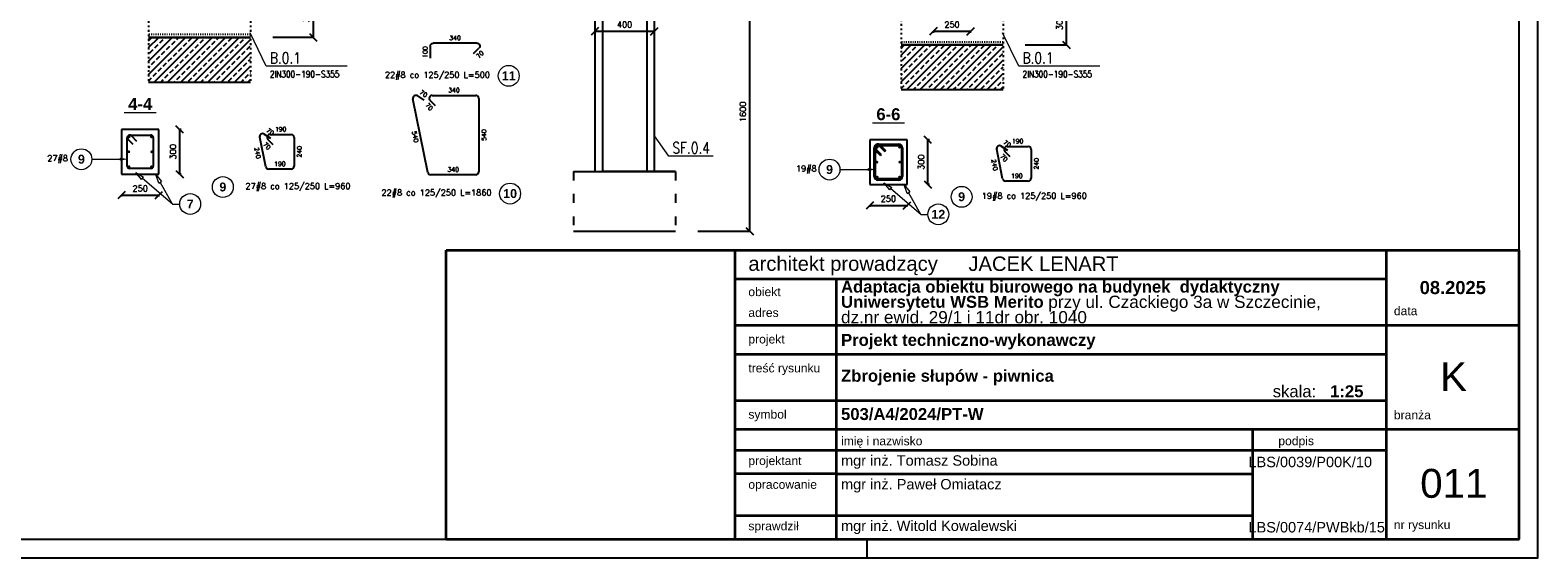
# Model space of a CAD drawing. Header units: millimetres. Extents: x -62590 to 46238, y 147773 to 522018.
# Tile 17 of 93: x 9872 to 19988, y 231143 to 234680. Entities that reach past the tile are written whole.
import ezdxf

# ---------------------------------------------------------------- set-up
doc = ezdxf.new("R2010")
doc.units = ezdxf.units.MM
doc.linetypes.add('ACAD_ISO03W100', pattern=[30, 12, -18])
for name, color, linetype in [('!PB_Ramka', 7, 'Continuous'), ('AutoCAD_Structural_Detailing_deskowanie', 2, 'Continuous'), ('AutoCAD_Structural_Detailing_kształt pręta', 7, 'Continuous'), ('AutoCAD_Structural_Detailing_opis kształtu pręta', 7, 'Continuous'), ('AutoCAD_Structural_Detailing_opis rozkładu', 7, 'Continuous'), ('AutoCAD_Structural_Detailing_pręt wyrzucony', 7, 'Continuous'), ('AutoCAD_Structural_Detailing_pręty punktowe', 7, 'Continuous'), ('AutoCAD_Structural_Detailing_symbole graficzne', 7, 'Continuous'), ('e-cad_cienkie', 1, 'Continuous'), ('e-cad_kontur', 2, 'Continuous'), ('e-cad_opisy', 7, 'Continuous'), ('e-cad_wymiary', 1, 'Continuous')]:
    doc.layers.add(name, color=color, linetype=linetype)
doc.styles.add('e-cad_1', font='simplex.shx', dxfattribs={"width": 0.8})
doc.styles.add('STYL_AUTOMATYCZNY_1', font='arialbd.ttf')
doc.styles.add('STYL_AUTOMATYCZNY_2', font='arial.ttf')
doc.styles.add('style1', font='simplex.shx')
doc.styles.add('style3', font='arialbd.ttf')
doc.styles.add('style5', font='arialbd.ttf')
doc.dimstyles.new('RBCT DIM 20', dxfattribs={"dimtxt": 40, "dimasz": 50, "dimexe": 2.5, "dimexo": 150, "dimgap": 25, "dimtad": 1, "dimdec": 0, "dimzin": 1, "dimtxsty": 'style1', "dimblk": 'OBLIQUE', "dimcen": 50, "dimclrd": 8, "dimclre": 8, "dimclrt": 2, "dimadec": 0, "dimazin": 0, "dimtfac": 1, "dimtdec": 0, "dimtmove": 0, "dimatfit": 3, "dimfxl": 1, "dimarcsym": 0})

# ---------------------------------------------------------------- blocks, each defined once
blk = doc.blocks.new('_Oblique')
at = {"color": 0, "linetype": 'ByBlock', "lineweight": -2}
blk.add_line((-0.5, -0.5), (0.5, 0.5), dxfattribs=at)
blk = doc.blocks.new('*D278')
at = {"layer": 'AutoCAD_Structural_Detailing_deskowanie', "color": 8, "lineweight": -2}
for p, q in [((10875, 233714), (10875, 234014)), ((10885, 234014), (10878, 234014)), ((10885, 233714), (10878, 233714))]:
    blk.add_line(p, q, dxfattribs=at)
at = {"layer": 'Defpoints', "color": 0, "ltscale": 40}
for p in [(10735, 234014), (10875, 234014), (10735, 233714)]:
    blk.add_point(p, dxfattribs=at)
at = {"layer": 'AutoCAD_Structural_Detailing_deskowanie', "color": 8, "lineweight": -2, "ltscale": 40, "xscale": 50, "yscale": 50, "zscale": 50}
for p, rotation in [((10875, 234014), 90), ((10875, 233714), 270)]:
    blk.add_blockref('_Oblique', p, dxfattribs=dict(at, rotation=rotation))
at = {"layer": 'AutoCAD_Structural_Detailing_deskowanie', "color": 2, "ltscale": 40, "insert": (10830, 233864), "char_height": 40, "attachment_point": 5, "rotation": 90, "style": 'style1'}
blk.add_mtext('300', dxfattribs=at)
blk = doc.blocks.new('*D279')
at = {"layer": 'AutoCAD_Structural_Detailing_deskowanie', "color": 8, "lineweight": -2}
for p, q in [((10485, 233574), (10735, 233574)), ((10485, 233564), (10485, 233572)), ((10735, 233564), (10735, 233572))]:
    blk.add_line(p, q, dxfattribs=at)
at = {"layer": 'Defpoints', "color": 0, "ltscale": 40}
for p in [(10485, 233714), (10735, 233714), (10735, 233574)]:
    blk.add_point(p, dxfattribs=at)
at = {"layer": 'AutoCAD_Structural_Detailing_deskowanie', "color": 8, "lineweight": -2, "ltscale": 40, "xscale": 50, "yscale": 50, "zscale": 50, "rotation": 180}
blk.add_blockref('_Oblique', (10485, 233574), dxfattribs=at)
at = {"layer": 'AutoCAD_Structural_Detailing_deskowanie', "color": 8, "lineweight": -2, "ltscale": 40, "xscale": 50, "yscale": 50, "zscale": 50}
blk.add_blockref('_Oblique', (10735, 233574), dxfattribs=at)
at = {"layer": 'AutoCAD_Structural_Detailing_deskowanie', "color": 2, "ltscale": 40, "insert": (10610, 233619), "char_height": 40, "attachment_point": 5, "style": 'style1'}
blk.add_mtext('250', dxfattribs=at)
blk = doc.blocks.new('*D281')
at = {"layer": 'AutoCAD_Structural_Detailing_deskowanie', "color": 8, "lineweight": -2}
for p, q in [((13660, 234672), (14060, 234672)), ((13660, 234662), (13660, 234669)), ((14060, 234662), (14060, 234669))]:
    blk.add_line(p, q, dxfattribs=at)
at = {"layer": 'Defpoints', "color": 0, "ltscale": 40}
for p in [(13660, 234812), (14060, 234812), (14060, 234672)]:
    blk.add_point(p, dxfattribs=at)
at = {"layer": 'AutoCAD_Structural_Detailing_deskowanie', "color": 8, "lineweight": -2, "ltscale": 40, "xscale": 50, "yscale": 50, "zscale": 50, "rotation": 180}
blk.add_blockref('_Oblique', (13660, 234672), dxfattribs=at)
at = {"layer": 'AutoCAD_Structural_Detailing_deskowanie', "color": 8, "lineweight": -2, "ltscale": 40, "xscale": 50, "yscale": 50, "zscale": 50}
blk.add_blockref('_Oblique', (14060, 234672), dxfattribs=at)
at = {"layer": 'AutoCAD_Structural_Detailing_deskowanie', "color": 2, "ltscale": 40, "insert": (13860, 234717), "char_height": 40, "attachment_point": 5, "style": 'style1'}
blk.add_mtext('400', dxfattribs=at)
blk = doc.blocks.new('*D285')
at = {"layer": 'AutoCAD_Structural_Detailing_deskowanie', "color": 8, "lineweight": -2}
for p, q in [((15895, 233645), (15895, 233945)), ((15905, 233945), (15898, 233945)), ((15905, 233645), (15898, 233645))]:
    blk.add_line(p, q, dxfattribs=at)
at = {"layer": 'Defpoints', "color": 0, "ltscale": 40}
for p in [(15755, 233945), (15895, 233945), (15755, 233645)]:
    blk.add_point(p, dxfattribs=at)
at = {"layer": 'AutoCAD_Structural_Detailing_deskowanie', "color": 8, "lineweight": -2, "ltscale": 40, "xscale": 50, "yscale": 50, "zscale": 50}
for p, rotation in [((15895, 233945), 90), ((15895, 233645), 270)]:
    blk.add_blockref('_Oblique', p, dxfattribs=dict(at, rotation=rotation))
at = {"layer": 'AutoCAD_Structural_Detailing_deskowanie', "color": 2, "ltscale": 40, "insert": (15850, 233795), "char_height": 40, "attachment_point": 5, "rotation": 90, "style": 'style1'}
blk.add_mtext('300', dxfattribs=at)
blk = doc.blocks.new('*D286')
at = {"layer": 'AutoCAD_Structural_Detailing_deskowanie', "color": 8, "lineweight": -2}
for p, q in [((15505, 233505), (15755, 233505)), ((15505, 233495), (15505, 233503)), ((15755, 233495), (15755, 233503))]:
    blk.add_line(p, q, dxfattribs=at)
at = {"layer": 'Defpoints', "color": 0, "ltscale": 40}
for p in [(15505, 233645), (15755, 233645), (15755, 233505)]:
    blk.add_point(p, dxfattribs=at)
at = {"layer": 'AutoCAD_Structural_Detailing_deskowanie', "color": 8, "lineweight": -2, "ltscale": 40, "xscale": 50, "yscale": 50, "zscale": 50, "rotation": 180}
blk.add_blockref('_Oblique', (15505, 233505), dxfattribs=at)
at = {"layer": 'AutoCAD_Structural_Detailing_deskowanie', "color": 8, "lineweight": -2, "ltscale": 40, "xscale": 50, "yscale": 50, "zscale": 50}
blk.add_blockref('_Oblique', (15755, 233505), dxfattribs=at)
at = {"layer": 'AutoCAD_Structural_Detailing_deskowanie', "color": 2, "ltscale": 40, "insert": (15630, 233550), "char_height": 40, "attachment_point": 5, "style": 'style1'}
blk.add_mtext('250', dxfattribs=at)
blk = doc.blocks.new('Opis - Stopy fundamentowe')
at = {"layer": 'e-cad_opisy', "color": 0, "ltscale": 0.04, "style": 'e-cad_1', "width": 0.8}
for tag, p, height, flags in [('SF - NAZWA', (0.5, 0.5), 3, 8), ('SF - PRZEKRÓJ', (0.5, -3), 2, 4)]:
    blk.add_attdef(tag, p, '', height=height, dxfattribs=dict(at, flags=flags))
blk = doc.blocks.new('*D256')
at = {"layer": 'Defpoints', "color": 0, "ltscale": 40}
for p in [(11349, 234932), (11349, 234632), (11771, 234632)]:
    blk.add_point(p, dxfattribs=at)
at = {"layer": 'e-cad_cienkie', "color": 8, "linetype": 'ByBlock', "lineweight": -2, "ltscale": 40}
for p, q in [((11499, 234932), (11774, 234932)), ((11771, 234932), (11771, 234632)), ((11499, 234632), (11774, 234632))]:
    blk.add_line(p, q, dxfattribs=at)
at = {"layer": 'e-cad_cienkie', "color": 8, "lineweight": -2, "ltscale": 40, "xscale": 50, "yscale": 50, "zscale": 50}
for p, rotation in [((11771, 234932), 90), ((11771, 234632), 270)]:
    blk.add_blockref('_Oblique', p, dxfattribs=dict(at, rotation=rotation))
at = {"layer": 'e-cad_cienkie', "color": 2, "ltscale": 40, "insert": (11726, 234782), "char_height": 40, "attachment_point": 5, "rotation": 90, "style": 'style1'}
blk.add_mtext('300', dxfattribs=at)
blk = doc.blocks.new('*D257')
at = {"layer": 'Defpoints', "color": 0, "ltscale": 40}
for p in [(14559, 234932), (14202, 233332), (14699, 233332)]:
    blk.add_point(p, dxfattribs=at)
at = {"layer": 'e-cad_cienkie', "color": 8, "linetype": 'ByBlock', "lineweight": -2, "ltscale": 40}
for p, q in [((14699, 234932), (14699, 233332)), ((14709, 234932), (14702, 234932)), ((14352, 233332), (14702, 233332))]:
    blk.add_line(p, q, dxfattribs=at)
at = {"layer": 'e-cad_cienkie', "color": 8, "lineweight": -2, "ltscale": 40, "xscale": 50, "yscale": 50, "zscale": 50}
for p, rotation in [((14699, 234932), 90), ((14699, 233332), 270)]:
    blk.add_blockref('_Oblique', p, dxfattribs=dict(at, rotation=rotation))
at = {"layer": 'e-cad_cienkie', "color": 2, "ltscale": 40, "insert": (14654, 234132), "char_height": 40, "attachment_point": 5, "rotation": 90, "style": 'style1'}
blk.add_mtext('1600', dxfattribs=at)
blk = doc.blocks.new('*D258')
at = {"layer": 'AutoCAD_Structural_Detailing_deskowanie', "color": 8, "lineweight": -2}
for p, q in [((15932, 234672), (16182, 234672)), ((15932, 234662), (15932, 234669)), ((16182, 234662), (16182, 234669))]:
    blk.add_line(p, q, dxfattribs=at)
at = {"layer": 'Defpoints', "color": 0, "ltscale": 40}
for p in [(15932, 234812), (16182, 234812), (16182, 234672)]:
    blk.add_point(p, dxfattribs=at)
at = {"layer": 'AutoCAD_Structural_Detailing_deskowanie', "color": 8, "lineweight": -2, "ltscale": 40, "xscale": 50, "yscale": 50, "zscale": 50, "rotation": 180}
blk.add_blockref('_Oblique', (15932, 234672), dxfattribs=at)
at = {"layer": 'AutoCAD_Structural_Detailing_deskowanie', "color": 8, "lineweight": -2, "ltscale": 40, "xscale": 50, "yscale": 50, "zscale": 50}
blk.add_blockref('_Oblique', (16182, 234672), dxfattribs=at)
at = {"layer": 'AutoCAD_Structural_Detailing_deskowanie', "color": 2, "ltscale": 40, "insert": (16057, 234717), "char_height": 40, "attachment_point": 5, "style": 'style1'}
blk.add_mtext('250', dxfattribs=at)
blk = doc.blocks.new('*D259')
at = {"layer": 'Defpoints', "color": 0, "ltscale": 40}
for p in [(16684, 234882), (16399, 234582), (16824, 234582)]:
    blk.add_point(p, dxfattribs=at)
at = {"layer": 'e-cad_cienkie', "color": 8, "linetype": 'ByBlock', "lineweight": -2, "ltscale": 40}
for p, q in [((16824, 234882), (16824, 234582)), ((16834, 234882), (16827, 234882)), ((16549, 234582), (16827, 234582))]:
    blk.add_line(p, q, dxfattribs=at)
at = {"layer": 'e-cad_cienkie', "color": 8, "lineweight": -2, "ltscale": 40, "xscale": 50, "yscale": 50, "zscale": 50}
for p, rotation in [((16824, 234882), 90), ((16824, 234582), 270)]:
    blk.add_blockref('_Oblique', p, dxfattribs=dict(at, rotation=rotation))
at = {"layer": 'e-cad_cienkie', "color": 2, "ltscale": 40, "insert": (16779, 234732), "char_height": 40, "attachment_point": 5, "rotation": 90, "style": 'style1'}
blk.add_mtext('300', dxfattribs=at)
blk = doc.blocks.new('*U306')
at = {"layer": 'e-cad_opisy', "color": 8, "ltscale": 0.4}
for points in [[(0, 0), (750, 0), (750, 420), (25, 420), (25, 297), (0, 297), (0, 0)], [(570, 0), (570, 5)]]:
    blk.add_lwpolyline(points, dxfattribs=at)
at = {"layer": 'e-cad_opisy', "color": 3, "ltscale": 0.4}
blk.add_lwpolyline([(30, 5), (745, 5), (745, 415), (30, 415), (30, 5)], dxfattribs=at)

msp = doc.modelspace()

# ---------------------------------------------------------------- hatches: boundary and pattern name
at = {"layer": 'AutoCAD_Structural_Detailing_pręty punktowe'}
h = msp.add_hatch(color=1, dxfattribs=at)
edge = h.paths.add_edge_path(flags=0)
edge.add_arc((10535, 233964.6), 10, 0, 360, ccw=False)
h = msp.add_hatch(color=1, dxfattribs=at)
edge = h.paths.add_edge_path(flags=0)
edge.add_arc((10685.5, 233964.6), 10, 0, 360, ccw=False)
h = msp.add_hatch(color=1, dxfattribs=at)
edge = h.paths.add_edge_path(flags=0)
edge.add_arc((15554.9, 233895.3), 10, 0, 360, ccw=False)
h = msp.add_hatch(color=1, dxfattribs=at)
edge = h.paths.add_edge_path(flags=0)
edge.add_arc((15705.4, 233895.3), 10, 0, 360, ccw=False)
h = msp.add_hatch(color=1, dxfattribs=at)
edge = h.paths.add_edge_path(flags=0)
edge.add_arc((10533.3, 233864.4), 10, 0, 360, ccw=False)
h = msp.add_hatch(color=1, dxfattribs=at)
edge = h.paths.add_edge_path(flags=0)
edge.add_arc((10687.3, 233864.4), 10, 0, 360, ccw=False)
h = msp.add_hatch(color=1, dxfattribs=at)
edge = h.paths.add_edge_path(flags=0)
edge.add_arc((15553.2, 233795.1), 10, 0, 360, ccw=False)
h = msp.add_hatch(color=1, dxfattribs=at)
edge = h.paths.add_edge_path(flags=0)
edge.add_arc((15707.2, 233795.1), 10, 0, 360, ccw=False)
h = msp.add_hatch(color=1, dxfattribs=at)
edge = h.paths.add_edge_path(flags=0)
edge.add_arc((10535, 233764.1), 10, 0, 360, ccw=False)
h = msp.add_hatch(color=1, dxfattribs=at)
edge = h.paths.add_edge_path(flags=0)
edge.add_arc((10685.5, 233764.1), 10, 0, 360, ccw=False)
h = msp.add_hatch(color=1, dxfattribs=at)
edge = h.paths.add_edge_path(flags=0)
edge.add_arc((15554.9, 233694.8), 10, 0, 360, ccw=False)
h = msp.add_hatch(color=1, dxfattribs=at)
edge = h.paths.add_edge_path(flags=0)
edge.add_arc((15705.4, 233694.8), 10, 0, 360, ccw=False)
at = {"layer": 'e-cad_cienkie', "linetype": 'ByBlock', "ltscale": 40}
h = msp.add_hatch(dxfattribs=at)
h.set_pattern_fill('ANSI33', color=8, scale=10)
h.set_pattern_definition([(45, (-138666.57, 187.91), (-44.90128, 44.90128), []), (45, (-138621.67, 187.91), (-44.90128, 44.90128), [31.75, -15.875])])
h.paths.add_polyline_path([(10665.1, 234331.6), (11349.2, 234331.6), (11349.2, 234631.6), (10665.1, 234631.6)])
h = msp.add_hatch(dxfattribs=at)
h.set_pattern_fill('ANSI33', color=8, scale=10)
h.set_pattern_definition([(45, (-133616.52, 137.91), (-44.90128, 44.90128), []), (45, (-133571.62, 137.91), (-44.90128, 44.90128), [31.75, -15.875])])
h.paths.add_polyline_path([(15715.1, 234281.6), (16399.3, 234281.6), (16399.3, 234581.6), (15715.1, 234581.6)])

# ---------------------------------------------------------------- linework, layer by layer
at = {"layer": 'AutoCAD_Structural_Detailing_deskowanie', "color": 8, "linetype": 'ACAD_ISO03W100'}
for p, q in [((10665.1, 234981.6), (10665.1, 234331.6)), ((11349.2, 234981.6), (11349.2, 234321.6)), ((15715.1, 234931.6), (15715.1, 234281.6)), ((16399.3, 234931.6), (16399.3, 234271.6))]:
    msp.add_line(p, q, dxfattribs=at)
at = {"layer": 'AutoCAD_Structural_Detailing_deskowanie'}
for p, q in [((10665.1, 234631.6), (11349.2, 234631.6)), ((15715.1, 234581.6), (16399.3, 234581.6))]:
    msp.add_line(p, q, dxfattribs=at)
at = {"layer": 'AutoCAD_Structural_Detailing_deskowanie', "color": 0, "lineweight": 0}
for p, q in [((10503.3, 234127.9), (10717.2, 234127.9)), ((15523.2, 234058.6), (15737.2, 234058.6))]:
    msp.add_line(p, q, dxfattribs=at)
at = {"layer": 'AutoCAD_Structural_Detailing_deskowanie', "color": 2, "linetype": 'Continuous'}
for p, q in [((10735.3, 234014.4), (10485.3, 234014.4)), ((10485.3, 234014.4), (10485.3, 233714.4)), ((10735.3, 233714.4), (10735.3, 234014.4)), ((15755.2, 233945.1), (15505.2, 233945.1)), ((15505.2, 233945.1), (15505.2, 233645.1)), ((15755.2, 233645.1), (15755.2, 233945.1)), ((10485.3, 233714.4), (10735.3, 233714.4)), ((15505.2, 233645.1), (15755.2, 233645.1))]:
    msp.add_line(p, q, dxfattribs=at)
at = {"layer": 'AutoCAD_Structural_Detailing_deskowanie', "color": 8, "linetype": 'ACAD_ISO03W100', "ltscale": 5}
for p, q in [((13517.9, 233731.6), (13517.9, 233331.6)), ((14202.1, 233731.6), (14202.1, 233331.6))]:
    msp.add_line(p, q, dxfattribs=at)
at = {"layer": 'AutoCAD_Structural_Detailing_deskowanie', "color": 1, "linetype": 'ACAD_ISO03W100', "ltscale": 0.5}
for points in [[(11349.2, 234650.1), (10665.1, 234650.1)], [(10665.1, 234631.6), (11349.2, 234631.6)], [(16399.3, 234600.1), (15715.1, 234600.1)], [(15715.1, 234581.6), (16399.3, 234581.6)]]:
    msp.add_lwpolyline(points, dxfattribs=at)
at = {"layer": 'AutoCAD_Structural_Detailing_deskowanie', "color": 1}
for points in [[(11349.2, 234631.6), (10665.1, 234631.6)], [(16399.3, 234581.6), (15715.1, 234581.6)], [(10665.1, 234331.6), (11349.2, 234331.6)], [(15715.1, 234281.6), (16399.3, 234281.6)]]:
    msp.add_lwpolyline(points, dxfattribs=at)
at = {"layer": 'AutoCAD_Structural_Detailing_deskowanie'}
for points in [[(13517.9, 233731.6), (14202.1, 233731.6)], [(14202.1, 233731.6), (13710, 233731.6)], [(13517.9, 233331.6), (14202.1, 233331.6)]]:
    msp.add_lwpolyline(points, dxfattribs=at)
at = {"layer": 'AutoCAD_Structural_Detailing_kształt pręta', "color": 3}
for p, q in [((10523.3, 233768.4), (10523.3, 233960.4)), ((10563.3, 233913.7), (10527.9, 233949.1)), ((10539.3, 233976.4), (10681.3, 233976.4)), ((10550.6, 233971.7), (10585.9, 233936.3)), ((10697.3, 233960.4), (10697.3, 233768.4)), ((15559.2, 233915.1), (15701.2, 233915.1)), ((15559.2, 233907.1), (15701.2, 233907.1)), ((15570.5, 233902.4), (15605.8, 233867)), ((15576.1, 233908.1), (15611.5, 233872.7)), ((15535.2, 233699.1), (15535.2, 233891.1)), ((15577.5, 233838.8), (15542.2, 233874.1)), ((15543.2, 233699.1), (15543.2, 233891.1)), ((15583.2, 233844.4), (15547.8, 233879.8)), ((15577.5, 233838.8), (15583.2, 233844.4)), ((15611.5, 233872.7), (15605.8, 233867)), ((15717.2, 233891.1), (15717.2, 233699.1)), ((15725.2, 233891.1), (15725.2, 233699.1)), ((10681.3, 233752.4), (10539.3, 233752.4)), ((15701.2, 233683.1), (15559.2, 233683.1)), ((15701.2, 233675.1), (15559.2, 233675.1))]:
    msp.add_line(p, q, dxfattribs=at)
for centre, radius, start, end in [((10539.3, 233960.4), 16, 90, 225), ((10539.3, 233960.4), 16, 45, 180), ((10681.3, 233960.4), 16, 0, 90), ((15559.2, 233891.1), 24, 90, 225), ((15559.2, 233891.1), 24, 45, 180), ((15559.2, 233891.1), 16, 90, 225), ((15559.2, 233891.1), 16, 45, 180), ((15701.2, 233891.1), 24, 0, 90), ((15701.2, 233891.1), 16, 0, 90), ((10539.3, 233768.4), 16, 180, 270), ((10681.3, 233768.4), 16, 270, 0), ((15559.2, 233699.1), 24, 180, 270), ((15559.2, 233699.1), 16, 180, 270), ((15701.2, 233699.1), 16, 270, 0), ((15701.2, 233699.1), 24, 270, 0)]:
    msp.add_arc(centre, radius, start, end, dxfattribs=at)
at = {"layer": 'AutoCAD_Structural_Detailing_opis kształtu pręta', "color": 8, "lineweight": 0}
for p, q in [((10285.3, 233814.4), (10475.3, 233814.4)), ((10475.3, 233821.1), (10515.3, 233814.4)), ((10475.3, 233821.1), (10475.3, 233807.7)), ((10515.3, 233814.4), (10475.3, 233807.7)), ((15305.2, 233745.1), (15495.2, 233745.1)), ((15495.2, 233751.7), (15535.2, 233745.1)), ((15495.2, 233751.7), (15495.2, 233738.4)), ((15535.2, 233745.1), (15495.2, 233738.4))]:
    msp.add_line(p, q, dxfattribs=at)
for centre in [(10215.3, 233814.4), (15235.2, 233745.1)]:
    msp.add_circle(centre, 70, dxfattribs=at)
at = {"layer": 'AutoCAD_Structural_Detailing_opis rozkładu', "color": 8, "lineweight": 0}
for p, q in [((10619.7, 233678.6), (10580.6, 233725.2)), ((10580.6, 233725.2), (10632.7, 233693.8)), ((10619.7, 233678.6), (10632.7, 233693.8)), ((10736, 233654.8), (10715.1, 233712)), ((10715.1, 233712), (10753.4, 233664.7)), ((10827.3, 233514.4), (10626.2, 233686.2)), ((10736, 233654.8), (10753.4, 233664.7)), ((10827.3, 233514.4), (10744.7, 233659.8)), ((15639.6, 233609.3), (15600.5, 233655.9)), ((15600.5, 233655.9), (15652.6, 233624.5)), ((15639.6, 233609.3), (15652.6, 233624.5)), ((15847.2, 233445.1), (15646.1, 233616.9)), ((15755.9, 233585.5), (15735, 233642.7)), ((15735, 233642.7), (15773.3, 233595.4)), ((15755.9, 233585.5), (15773.3, 233595.4)), ((15847.2, 233445.1), (15764.6, 233590.5)), ((10827.3, 233514.4), (10875.3, 233514.4)), ((15847.2, 233445.1), (15895.2, 233445.1))]:
    msp.add_line(p, q, dxfattribs=at)
for centre in [(10945.3, 233514.4), (15965.2, 233445.1)]:
    msp.add_circle(centre, 70, dxfattribs=at)
at = {"layer": 'AutoCAD_Structural_Detailing_pręt wyrzucony', "color": 3}
for p, q in [((12556.6, 234572.8), (12556.6, 234492.8)), ((12868.6, 234592.8), (12576.6, 234592.8)), ((12847.4, 234523.3), (12882.8, 234558.7)), ((12540, 233726.4, -8), (12440.3, 234218.3, -8)), ((12471, 234238.9, -8), (12512.6, 234211.3, -8)), ((12590.7, 234172.9, -8), (12555.3, 234208.3, -8)), ((12569.5, 234242.4, -8), (12861.5, 234242.4, -8)), ((12881.5, 234222.4, -8), (12881.5, 233730.4, -8)), ((11451.8, 233764.4), (11411.7, 233962.2)), ((11442.4, 233982.9), (11484.1, 233955.3)), ((11502.5, 233910.9), (11467.1, 233946.2)), ((11481.3, 233980.4), (11623.3, 233980.4)), ((11643.3, 233960.4), (11643.3, 233768.4)), ((16387.5, 233902.7), (16429.2, 233875.1)), ((16426.4, 233900.2), (16568.4, 233900.2)), ((16397, 233684.2), (16356.9, 233882)), ((16447.6, 233830.7), (16412.3, 233866)), ((16588.4, 233880.2), (16588.4, 233688.2)), ((11623.3, 233748.4), (11471.4, 233748.4)), ((12861.5, 233710.4, -8), (12559.6, 233710.4, -8)), ((16568.4, 233668.2), (16416.6, 233668.2))]:
    msp.add_line(p, q, dxfattribs=at)
at = {"layer": 'AutoCAD_Structural_Detailing_pręt wyrzucony', "color": 8, "lineweight": 0}
for centre in [(13082.9, 234373.6), (11164.5, 233628.1), (13091.9, 233584.1), (16121.6, 233562.7)]:
    msp.add_circle(centre, 70, dxfattribs=at)
at = {"layer": 'AutoCAD_Structural_Detailing_pręt wyrzucony', "color": 3, "extrusion": (0, 0, -1)}
for centre, start, end in [((-12576.6, 234572.8), 0, 90), ((-12868.6, 234572.8), 90, 225)]:
    msp.add_arc(centre, 20, start, end, dxfattribs=at)
at = {"layer": 'AutoCAD_Structural_Detailing_pręt wyrzucony', "color": 3}
for centre, start, end in [((12459.9, 234222.3, -8), 56.45916, 191.45916), ((12569.5, 234222.4, -8), 90, 225), ((12861.5, 234222.4, -8), 0, 90), ((11431.3, 233966.2), 56.45916, 191.45916), ((11481.3, 233960.4), 90, 225), ((11623.3, 233960.4), 0, 90), ((16376.5, 233886), 56.45916, 191.45916), ((16426.4, 233880.2), 90, 225), ((16568.4, 233880.2), 0, 90), ((11471.4, 233768.4), 191.45916, 270), ((11623.3, 233768.4), 270, 0), ((12559.6, 233730.4, -8), 191.45916, 270), ((12861.5, 233730.4, -8), 270, 0), ((16416.6, 233688.2), 191.45916, 270), ((16568.4, 233688.2), 270, 0)]:
    msp.add_arc(centre, 20, start, end, dxfattribs=at)
at = {"layer": 'AutoCAD_Structural_Detailing_symbole graficzne', "color": 2, "linetype": 'Continuous'}
for p, q in [((10735.3, 234014.4), (10485.3, 234014.4)), ((10485.3, 234014.4), (10485.3, 233714.4)), ((10735.3, 233714.4), (10735.3, 234014.4)), ((15755.2, 233945.1), (15505.2, 233945.1)), ((15505.2, 233945.1), (15505.2, 233645.1)), ((15755.2, 233645.1), (15755.2, 233945.1)), ((10485.3, 233714.4), (10735.3, 233714.4)), ((15505.2, 233645.1), (15755.2, 233645.1))]:
    msp.add_line(p, q, dxfattribs=at)
at = {"layer": 'e-cad_cienkie', "linetype": 'ByBlock', "ltscale": 40}
for p, q in [((13711.3, 235715.6), (13711.3, 233731.6)), ((14009.3, 235715.6), (14009.3, 233731.6))]:
    msp.add_line(p, q, dxfattribs=at)
at = {"layer": 'e-cad_cienkie', "color": 2, "linetype": 'ByBlock', "ltscale": 40}
msp.add_lwpolyline([(13660, 233731.6), (14060, 233731.6), (14060, 234931.6), (13660, 234931.6)], close=True, dxfattribs=at)
at = {"layer": 'e-cad_cienkie', "lineweight": 18}
for points in [[(11999.6, 234437.8), (11455.3, 234437.8), (11346.8, 234662.6)], [(17049.6, 234437.8), (16505.3, 234437.8), (16396.8, 234662.6)], [(14454.6, 233834.7), (14156.3, 233834.7), (14060, 233970.6)]]:
    msp.add_lwpolyline(points, dxfattribs=at)
at = {"layer": 'e-cad_kontur', "color": 3, "linetype": 'Continuous', "lineweight": 35}
for p, q in [((12663, 233205.5), (19863, 233205.5)), ((12663, 231267.6), (12663, 233205.5)), ((12973.2, 233205.5), (19755.9, 233205.5)), ((14601.2, 231267.6), (14601.2, 233205.5)), ((18971.6, 231267.6), (18971.6, 233205.5)), ((19863, 231267.6), (19863, 233205.5)), ((14601.2, 233011.7), (18971.6, 233011.7)), ((15282.5, 231267.6), (15282.5, 233011.7)), ((14601.2, 232701.6), (19863, 232701.6)), ((14601.2, 232507.8), (18971.6, 232507.8)), ((14601.2, 232197.8), (18971.6, 232197.8)), ((14601.2, 232004), (19863, 232004)), ((18076.4, 231267.6), (18076.4, 232004)), ((18076.4, 231267.6), (18076.4, 232004)), ((14601.2, 231864.1), (18971.6, 231864.1)), ((15282.5, 231864.1), (18089.3, 231864.1)), ((15282.5, 231864.1), (18076.4, 231864.1)), ((15282.5, 231705), (18076.4, 231705)), ((14601.2, 231426.9), (18076.4, 231426.9)), ((15282.5, 231426.9), (18076.4, 231426.9)), ((12663, 231267.6), (19863, 231267.6)), ((15282.5, 231267.6), (18089.3, 231267.6)), ((16039.2, 231267.6), (18290.6, 231267.6))]:
    msp.add_line(p, q, dxfattribs=at)
msp.add_lwpolyline([(15282.5, 231705), (14601.2, 231705)], dxfattribs=at)

# ---------------------------------------------------------------- block references
at = {"layer": '!PB_Ramka', "xscale": 25, "yscale": 25, "zscale": 25}
msp.add_blockref('*U306', (1238, 231142.6), dxfattribs=at)
at = {"layer": 'e-cad_wymiary', "ltscale": 40}
ref = msp.add_blockref('Opis - Stopy fundamentowe', (11455.3, 234437.8), dxfattribs=dict(at, xscale=-25, yscale=25, zscale=25))
ref.add_attrib('SF - NAZWA', 'B.0.1', (11480.3, 234456.1), dxfattribs={"layer": 'e-cad_opisy', "ltscale": 40, "height": 75, "style": 'e-cad_1', "width": 0.8, "flags": 8})
ref.add_attrib('SF - PRZEKRÓJ', '2IN300-190-S355', (11480.3, 234362.8), dxfattribs={"layer": 'e-cad_opisy', "ltscale": 40, "height": 45, "style": 'e-cad_1', "width": 0.8, "flags": 4})
ref = msp.add_blockref('Opis - Stopy fundamentowe', (16505.3, 234437.8), dxfattribs=dict(at, xscale=-25, yscale=25, zscale=25))
ref.add_attrib('SF - NAZWA', 'B.0.1', (16530.3, 234456.1), dxfattribs={"layer": 'e-cad_opisy', "ltscale": 40, "height": 75, "style": 'e-cad_1', "width": 0.8, "flags": 8})
ref.add_attrib('SF - PRZEKRÓJ', '2IN300-190-S355', (16530.3, 234362.8), dxfattribs={"layer": 'e-cad_opisy', "ltscale": 40, "height": 45, "style": 'e-cad_1', "width": 0.8, "flags": 4})
ref = msp.add_blockref('Opis - Stopy fundamentowe', (14156.3, 233834.7), dxfattribs=dict(at, xscale=-25, yscale=25, zscale=25))
ref.add_attrib('SF - NAZWA', 'SF.0.4', (14181.3, 233853), dxfattribs={"layer": 'e-cad_opisy', "ltscale": 40, "height": 75, "style": 'e-cad_1', "width": 0.8, "flags": 8})

# ---------------------------------------------------------------- texts
at = {"color": 7, "linetype": 'Continuous', "lineweight": 35}
for s, insert, char_height, attachment_point, style in [('{\\A1;\\fArial|b0|i0|c238|p0;architekt prowadzący}', (14690.6, 233100.2), 96.896, 4, 'STYL_AUTOMATYCZNY_1'), ('{\\A1;\\fArial|b0|i0|c238|p0;JACEK LENART}', (16167.2, 233113.4), 96.896, 4, 'STYL_AUTOMATYCZNY_1'), ('{\\A1;\\fArial|b0|i0|c238|p0;obiekt}', (14690.6, 232925.4), 58.137, 4, 'STYL_AUTOMATYCZNY_1'), ('{\\A1;\\fArial|b0|i0|c238|p0;adres}', (14690.6, 232785.9), 58.137, 4, 'STYL_AUTOMATYCZNY_1'), ('{\\A1;\\fArial|b0|i0|c238|p0;data}', (19022, 232797.5), 58.137, 4, 'STYL_AUTOMATYCZNY_1'), ('{\\A1;\\fArial|b0|i0|c238|p0;projekt}', (14690.6, 232599.7), 58.137, 4, 'STYL_AUTOMATYCZNY_1'), ('{\\A1;\\fArial|b0|i0|c238|p0;treść rysunku}', (14690.6, 232405.9), 58.137, 4, 'STYL_AUTOMATYCZNY_1'), ('{\\A1;\\fArial|b1|i0|c238|p34;Zbrojenie słupów - piwnica}', (15312.5, 232350.8), 80, 4, 'STYL_AUTOMATYCZNY_2'), ('\\pxqc;{\\A1;\\fArial|b0|i0|c238|p0;K}', (19422.8, 232357.1), 193.792, 5, 'STYL_AUTOMATYCZNY_1'), ('\\A1;\\pxql;{\\fArial|b0|i0|c238|p34;skala:   }1:25', (18209, 232258.3), 80, 4, 'STYL_AUTOMATYCZNY_1'), ('{\\A1;\\fArial|b0|i0|c238|p0;symbol}', (14690.6, 232095.8), 58.137, 4, 'STYL_AUTOMATYCZNY_1'), ('{\\A1;\\fArial|b0|i0|c238|p0;branża}', (19022, 232099.9), 58.137, 4, 'STYL_AUTOMATYCZNY_1'), ('{\\A1;\\fArial|b0|i0|c238|p0;imię i nazwisko}', (15312.5, 231917.2), 58.137, 4, 'STYL_AUTOMATYCZNY_1'), ('{\\A1;\\fArial|b0|i0|c238|p0;podpis}', (18246.8, 231917.6), 58.137, 4, 'STYL_AUTOMATYCZNY_1'), ('\\pxql;{\\A1;\\fArial|b0|i0|c238|p0;projektant}', (14690.6, 231784.6), 58.137, 4, 'STYL_AUTOMATYCZNY_1'), ('{\\A1;\\fArial|b0|i0|c238|p0;mgr inż. Tomasz Sobina}', (15312.5, 231784.6), 69.765, 4, 'STYL_AUTOMATYCZNY_1'), ('\\pxqr;{\\A1;\\fArial|b0|i0|c238|p0;LBS/0039/P00K/10}', (18046.4, 231784.6), 69.765, 4, 'STYL_AUTOMATYCZNY_1'), ('{\\A1;\\fArial|b0|i0|c238|p0;mgr inż. Paweł Omiatacz}', (15312.5, 231625.5), 69.765, 4, 'STYL_AUTOMATYCZNY_1'), ('\\pxqc;{\\A1;\\fArial|b0|i0|c238|p34;011}', (19424.4, 231640.4), 193.792, 5, 'STYL_AUTOMATYCZNY_1'), ('\\pxql;{\\A1;\\fArial|b0|i0|c238|p0;opracowanie}', (14690.6, 231625.5), 58.137, 4, 'STYL_AUTOMATYCZNY_1'), ('{\\A1;\\fArial|b0|i0|c238|p0;sprawdził}', (14690.6, 231347.1), 58.137, 4, 'STYL_AUTOMATYCZNY_1'), ('{\\A1;\\fArial|b0|i0|c238|p0;mgr inż. Witold Kowalewski}', (15312.5, 231347.1), 69.765, 4, 'STYL_AUTOMATYCZNY_1'), ('\\pxqr;{\\A1;\\fArial|b0|i0|c238|p0;LBS/0074/PWBkb/15}', (18046.4, 231347.1), 69.765, 4, 'STYL_AUTOMATYCZNY_1'), ('{\\A1;\\fArial|b0|i0|c238|p0;nr rysunku}', (19022, 231355.5), 58.137, 4, 'STYL_AUTOMATYCZNY_1')]:
    msp.add_mtext(s, dxfattribs=dict(at, insert=insert, char_height=char_height, attachment_point=attachment_point, style=style))
at = {"color": 7, "linetype": 'Continuous', "lineweight": 13, "insert": (15312.5, 232856.7), "char_height": 80, "width": 3519.97, "attachment_point": 4, "line_spacing_factor": 0.751632, "style": 'STYL_AUTOMATYCZNY_2'}
msp.add_mtext('{\\A1;\\fArial|b1|i0|c238|p0;Adaptacja obiektu biurowego na budynek  dydaktyczny }{\\A1;\\fArial|b1|i0|c238|p0;Uniwersytetu WSB Merito}{\\A1;\\fArial|b0|i0|c238|p0; }{\\A1;\\fArial|b0|i0|c238|p0;\\H1.02941x;przy ul. Czackiego 3a w Szczecinie,}\\P{\\A1;\\fArial|b0|i0|c238|p0;\\H1.02941x;dz.nr ewid. 29/1 i 11dr obr. 1040}', dxfattribs=at)
at = {"color": 7, "linetype": 'Continuous', "lineweight": 13, "style": 'STYL_AUTOMATYCZNY_2'}
for s, insert, char_height, attachment_point in [('\\pxqc;{\\A1;\\fArial|b1|i0|c238|p0;08.2025}', (19417.3, 232953.6), 88, 5), ('\\pxql;{\\A1;\\fArial|b1|i0|c238|p0;Projekt techniczno-wykonawczy}', (15312.5, 232591.2), 80, 4), ('\\pxql;{\\A1;\\fArial|b1|i0|c238|p0;503/A4/2024/PT-W}', (15312.5, 232105.3), 80, 4)]:
    msp.add_mtext(s, dxfattribs=dict(at, insert=insert, char_height=char_height, attachment_point=attachment_point))
at = {"layer": 'AutoCAD_Structural_Detailing_opis kształtu pręta', "color": 2, "char_height": 40, "attachment_point": 5, "style": 'style1'}
for s, insert in [('27#8  ', (10055.7, 233814.4)), ('19#8  ', (15079.4, 233745.1))]:
    msp.add_mtext(s, dxfattribs=dict(at, insert=insert))
at = {"layer": 'AutoCAD_Structural_Detailing_opis kształtu pręta', "color": 1, "char_height": 60, "attachment_point": 5, "style": 'style3'}
for insert in [(10215.3, 233814.4), (15235.2, 233745.1)]:
    msp.add_mtext('9', dxfattribs=dict(at, insert=insert))
at = {"layer": 'AutoCAD_Structural_Detailing_opis rozkładu', "color": 1, "char_height": 60, "attachment_point": 5, "style": 'style3'}
for s, insert in [('7', (10945.3, 233514.4)), ('12', (15965.2, 233445.1))]:
    msp.add_mtext(s, dxfattribs=dict(at, insert=insert))
at = {"layer": 'AutoCAD_Structural_Detailing_pręt wyrzucony', "color": 2, "attachment_point": 5, "style": 'style1'}
for s, insert, char_height in [('340', (12722.6, 234627.8), 30), ('22#8 co 125/250 L=500', (12604.3, 234373.6), 40), ('340', (12715.5, 234277.4, -8), 30), ('190', (11552.3, 234015.4), 30), ('190', (16497.4, 233935.2), 30), ('190', (11547.4, 233783.4), 30), ('340', (12710.5, 233745.4, -8), 30), ('190', (16492.5, 233703.2), 30), ('27#8 co 125/250 L=960', (11668.5, 233628.1), 40), ('22#8 co 125/250 L=1860', (12598, 233584.1), 40), ('19#8 co 125/250 L=960', (16609.2, 233562.7), 40)]:
    msp.add_mtext(s, dxfattribs=dict(at, insert=insert, char_height=char_height))
at = {"layer": 'AutoCAD_Structural_Detailing_pręt wyrzucony', "color": 2, "char_height": 30, "attachment_point": 5, "style": 'style1'}
for s, insert, rotation in [('100', (12521.6, 234532.8), 90), ('70', (12889.8, 234516.2), 45), ('70', (12511.1, 234254.3, -8), 326.45916), ('70', (12548.3, 234165.8, -8), 315), ('70', (11482.6, 233998.2), 326.45916), ('540', (12455.9, 233965.4, -8), 281.45916), ('540', (12916.5, 233976.4, -8), 90), ('70', (11460.1, 233903.8), 315), ('240', (11678.3, 233864.4), 90), ('70', (16427.7, 233918), 326.45916), ('240', (11397.5, 233856.4), 281.45916), ('240', (16342.6, 233776.2), 281.45916), ('70', (16405.2, 233823.6), 315), ('240', (16623.4, 233784.2), 90)]:
    msp.add_mtext(s, dxfattribs=dict(at, insert=insert, rotation=rotation))
at = {"layer": 'AutoCAD_Structural_Detailing_pręt wyrzucony', "color": 1, "char_height": 60, "attachment_point": 5, "style": 'style3'}
for s, insert in [('11', (13082.9, 234373.6)), ('9', (11164.5, 233628.1)), ('10', (13091.9, 233584.1)), ('9', (16121.6, 233562.7))]:
    msp.add_mtext(s, dxfattribs=dict(at, insert=insert))
at = {"layer": 'AutoCAD_Structural_Detailing_symbole graficzne', "color": 1, "char_height": 80, "attachment_point": 5, "style": 'style5'}
for s, insert in [('4-4', (10610.3, 234185)), ('6-6', (15630.2, 234115.7))]:
    msp.add_mtext(s, dxfattribs=dict(at, insert=insert))

# ---------------------------------------------------------------- dimensions: what is measured, and where the dimension line sits
at = {"layer": 'AutoCAD_Structural_Detailing_deskowanie'}
for p1, p2, picture, middle in [((13660, 234811.6), (14060, 234811.6), '*D281', (13860, 234716.6)), ((15932.2, 234811.6), (16182.2, 234811.6), '*D258', (16057.2, 234716.6)), ((10735.3, 233714.4), (10735.3, 234014.4), '*D278', (10830.3, 233864.4)), ((15755.2, 233645.1), (15755.2, 233945.1), '*D285', (15850.2, 233795.1)), ((10485.3, 233714.4), (10735.3, 233714.4), '*D279', (10610.3, 233619.4)), ((15505.2, 233645.1), (15755.2, 233645.1), '*D286', (15630.2, 233550.1))]:
    dim = msp.add_aligned_dim(p1=p1, p2=p2, distance=-140, dimstyle='RBCT DIM 20', override={"dimscale": 1, "dimtmove": 1}, dxfattribs=at)
    dim.commit()
    dim.dimension.update_dxf_attribs({"geometry": picture, "text_midpoint": middle})
at = {"layer": 'e-cad_cienkie', "color": 2, "linetype": 'ByBlock', "ltscale": 40}
for base, p1, p2, picture, middle in [((11771.2, 234631.6), (11349.2, 234931.6), (11349.2, 234631.6), '*D256', (11726.2, 234781.6)), ((14699, 233331.6), (14559, 234931.6), (14202.1, 233331.6), '*D257', (14654, 234131.6)), ((16824.4, 234581.6), (16684.4, 234881.6), (16399.3, 234581.6), '*D259', (16779.4, 234731.6))]:
    dim = msp.add_linear_dim(base=base, p1=p1, p2=p2, angle=270, dimstyle='RBCT DIM 20', override={"dimtmove": 1}, dxfattribs=at)
    dim.commit()
    dim.dimension.update_dxf_attribs({"geometry": picture, "text_midpoint": middle})

doc.saveas('drawing.dxf')
